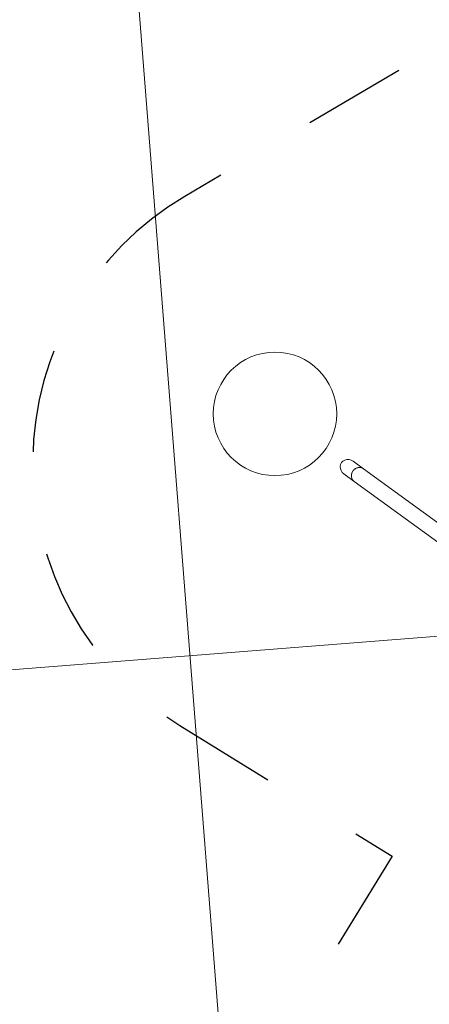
# Model space of a CAD drawing. Extents: x 5459245 to 5462690, y 5971016 to 5972523.
# Tile 36 of 198: x 5462438.86 to 5462440.84, y 5972212.14 to 5972216.91. Entities that reach past the tile are written whole.
import ezdxf

# ---------------------------------------------------------------- set-up
doc = ezdxf.new("R2010")
doc.units = 0
doc.linetypes.add('8', pattern=[0.5, 0.25, -0.25])
doc.layers.add('A_MAŁA ARCHITEKTURA', color=195, linetype='CONTINUOUS', lineweight=9)
doc.layers.add('ADT CCTV', color=102, linetype='CONTINUOUS')

# ---------------------------------------------------------------- blocks, each defined once
blk = doc.blocks.new('MEGA')
at = {"layer": 'A_MAŁA ARCHITEKTURA', "linetype": '8', "lineweight": 25, "ltscale": 2}
for p, q in [((5462446.232, 5972221.1159), (5462444.2854, 5972222.1463)), ((5462442.0912, 5972220.8251), (5462442.0912, 5972219.6171)), ((5462442.0912, 5972219.6171), (5462439.2769, 5972219.6171))]:
    blk.add_line(p, q, dxfattribs=at)
at = {"layer": 'A_MAŁA ARCHITEKTURA'}
for p, q in [((5462443.545, 5972220.7863), (5462443.5402, 5972220.7256)), ((5462443.6158, 5972220.7197), (5462443.6206, 5972220.7804)), ((5462443.5402, 5972220.7256), (5462443.4775, 5972219.9259)), ((5462443.5555, 5972219.9501), (5462443.6158, 5972220.7197))]:
    blk.add_line(p, q, dxfattribs=at)
at = {"layer": 'A_MAŁA ARCHITEKTURA', "flags": 128}
for points in [[(5462443.6158, 5972220.7197), (5462443.6159, 5972220.7224), (5462443.6157, 5972220.7258), (5462443.6152, 5972220.7291), (5462443.6142, 5972220.7323), (5462443.613, 5972220.7354), (5462443.6114, 5972220.7384), (5462443.6095, 5972220.7413), (5462443.6073, 5972220.744), (5462443.6049, 5972220.7465), (5462443.6022, 5972220.7488), (5462443.5992, 5972220.7508), (5462443.5961, 5972220.7526), (5462443.5928, 5972220.7541), (5462443.5894, 5972220.7553), (5462443.5858, 5972220.7562), (5462443.5822, 5972220.7567), (5462443.5786, 5972220.757), (5462443.5749, 5972220.7569), (5462443.5713, 5972220.7566), (5462443.5677, 5972220.7559), (5462443.5642, 5972220.7548), (5462443.5609, 5972220.7535), (5462443.5577, 5972220.7519), (5462443.5547, 5972220.7501), (5462443.5519, 5972220.7479), (5462443.5494, 5972220.7456), (5462443.5471, 5972220.743), (5462443.5452, 5972220.7402), (5462443.5435, 5972220.7373), (5462443.5422, 5972220.7342), (5462443.5411, 5972220.731), (5462443.5405, 5972220.7278), (5462443.5402, 5972220.7256)], [(5462443.5402, 5972220.7256), (5462443.5403, 5972220.7261), (5462443.5408, 5972220.7294), (5462443.5416, 5972220.7326), (5462443.5428, 5972220.7358), (5462443.5443, 5972220.7388), (5462443.5461, 5972220.7416), (5462443.5482, 5972220.7443), (5462443.5506, 5972220.7468), (5462443.5533, 5972220.749), (5462443.5562, 5972220.751), (5462443.5593, 5972220.7528), (5462443.5625, 5972220.7542), (5462443.566, 5972220.7554), (5462443.5695, 5972220.7562), (5462443.5731, 5972220.7568), (5462443.5767, 5972220.757), (5462443.5804, 5972220.7569), (5462443.584, 5972220.7565), (5462443.5876, 5972220.7558), (5462443.5911, 5972220.7547), (5462443.5945, 5972220.7534), (5462443.5977, 5972220.7517), (5462443.6007, 5972220.7498), (5462443.6036, 5972220.7477), (5462443.6061, 5972220.7453), (5462443.6085, 5972220.7427), (5462443.6105, 5972220.7399), (5462443.6122, 5972220.737), (5462443.6137, 5972220.7339), (5462443.6147, 5972220.7307), (5462443.6155, 5972220.7274), (5462443.6159, 5972220.7241), (5462443.6159, 5972220.7208), (5462443.6158, 5972220.7197)]]:
    blk.add_lwpolyline(points, dxfattribs=at)
at = {"layer": 'A_MAŁA ARCHITEKTURA'}
blk.add_circle((5462443.6179, 5972221.2231), 0.299, dxfattribs=at)
at = {"layer": 'A_MAŁA ARCHITEKTURA', "linetype": '8', "lineweight": 25, "ltscale": 2}
blk.add_arc((5462443.5861, 5972220.8251), 1.4949, 62.1054, 180, dxfattribs=at)
at = {"layer": 'A_MAŁA ARCHITEKTURA'}
blk.add_ellipse((5462443.5828, 5972220.7834), major_axis=(-0.0033, -0.0417), ratio=0.906243, start_param=1.570796, end_param=4.712389, dxfattribs=at)
blk = doc.blocks.new('A770198')
at = {"layer": 'ADT CCTV', "color": 140, "lineweight": 9}
for p, q in [((7.7854, 37.289), (7.7646, 0.7774)), ((1.5386, 9.5581), (18.4425, 9.5485))]:
    blk.add_line(p, q, dxfattribs=at)
blk.add_arc((30, 19.0421), 30, 140.60054, 219.40054, dxfattribs=at)
blk = doc.blocks.new('G$CFAE608CC')
at = {"layer": 'ADT CCTV', "rotation": 90}
blk.add_blockref('A770198', (38.0838, 0), dxfattribs=at)

msp = doc.modelspace()

# ---------------------------------------------------------------- block references
at = {"layer": 'A_MAŁA ARCHITEKTURA', "color": 6, "rotation": 58.39971502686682}
msp.add_blockref('MEGA', (7686859.5945, -1809666.1669), dxfattribs=at)
at = {"layer": 'ADT CCTV', "rotation": 184.5356804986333}
msp.add_blockref('G$CFAE608CC', (5462467.5094, 5972223.8305), dxfattribs=at)

doc.saveas('drawing.dxf')
